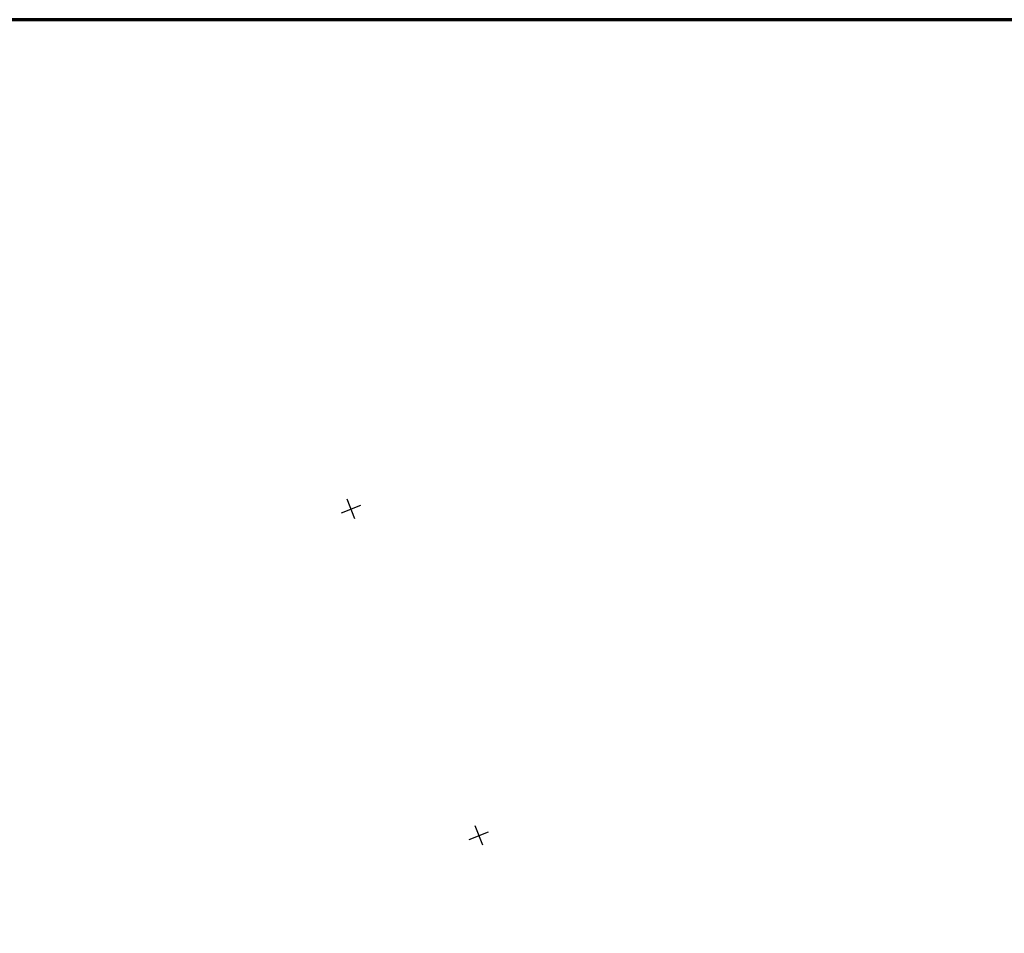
# Model space of a CAD drawing. Header units: millimetres. Extents: x -10 to 1169, y 1 to 1686.
# Tile 187 of 224: x 570 to 711, y 1202 to 1332. Entities that reach past the tile are written whole.
import ezdxf

# ---------------------------------------------------------------- set-up
doc = ezdxf.new("R2010")
doc.units = ezdxf.units.MM
doc.layers.add('COORDS', color=7, linetype='Continuous')
doc.layers.add('Листы', color=7, linetype='Continuous')

msp = doc.modelspace()

# ---------------------------------------------------------------- linework, layer by layer
at = {"layer": 'COORDS', "lineweight": -2}
for p, q in [((618.0023, 1261.14607), (616.91013, 1263.9402)), ((616.05915, 1261.99705), (618.85328, 1263.08921)), ((636.20507, 1214.5772), (635.11291, 1217.37133)), ((634.26192, 1215.42819), (637.05606, 1216.52035))]:
    msp.add_line(p, q, dxfattribs=at)
at = {"layer": 'Листы', "lineweight": 70, "ltscale": 200}
msp.add_lwpolyline([(1167.09237, 1332.30798), (-9.65295, 1332.30798), (-9.65295, 1046.42792), (1167.09237, 1046.42792)], close=True, dxfattribs=at)

doc.saveas('drawing.dxf')
